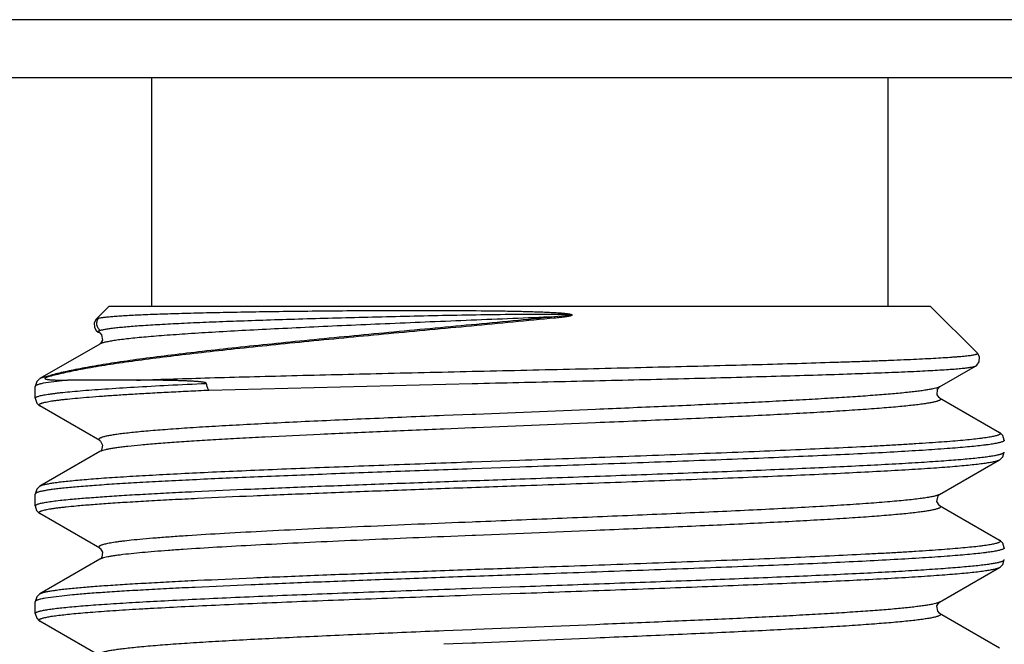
# Model space of a CAD drawing. Header units: inches. Extents: x 0 to 22, y 0 to 17.
# Tile 39 of 106: x 7.403 to 7.657, y 9.107 to 9.268. Entities that reach past the tile are written whole.
import ezdxf

# ---------------------------------------------------------------- set-up
doc = ezdxf.new("R2010")
doc.units = ezdxf.units.IN
doc.header["$LTSCALE"] = 1.21
doc.header["$MEASUREMENT"] = 0
doc.layers.get('0').update_dxf_attribs({"linetype": 'CONTINUOUS'})
doc.layers.add('LAYER_1', color=7, linetype='CONTINUOUS')

msp = doc.modelspace()

# ---------------------------------------------------------------- linework, layer by layer
at = {"color": 7, "linetype": 'CONTINUOUS'}
for p, q in [((10.7638, 9.26845), (7.0968, 9.26845)), ((10.7538, 9.25345), (7.1068, 9.25345)), ((7.4373, 9.25345), (7.4373, 9.19445)), ((7.6273, 9.25345), (7.6273, 9.19445)), ((7.4263, 9.19445), (7.42307, 9.19121)), ((7.6383, 9.19445), (7.4263, 9.19445)), ((7.6383, 9.19445), (7.65035, 9.18241)), ((7.42307, 9.19121), (7.4237, 9.19145)), ((7.54578, 9.19224), (7.54123, 9.19177)), ((7.54133, 9.19145), (7.54123, 9.19177)), ((7.42355, 9.18787), (7.42399, 9.18762)), ((7.42368, 9.18818), (7.42412, 9.18831)), ((7.42378, 9.18778), (7.42398, 9.18762)), ((7.42398, 9.18762), (7.42442, 9.18718)), ((7.42399, 9.18477), (7.40854, 9.17584)), ((7.42401, 9.18479), (7.42398, 9.18477)), ((7.64062, 9.17373), (7.64987, 9.17908)), ((7.41029, 9.17635), (7.40854, 9.17584)), ((7.40854, 9.17584), (7.40854, 9.17583)), ((7.41563, 9.17545), (7.40938, 9.17464)), ((7.43341, 9.17545), (7.41563, 9.17545)), ((7.45213, 9.17289), (7.51999, 9.17458)), ((7.4073, 9.17079), (7.4073, 9.17383)), ((7.64062, 9.17089), (7.65607, 9.16195)), ((7.42399, 9.15984), (7.40854, 9.16879)), ((7.55187, 9.1679), (7.52091, 9.16663)), ((7.51999, 9.1666), (7.51273, 9.1663)), ((7.52091, 9.16663), (7.51999, 9.1666)), ((7.55183, 9.16443), (7.52087, 9.16317)), ((7.51995, 9.16313), (7.51279, 9.16284)), ((7.52087, 9.16317), (7.51995, 9.16313)), ((7.42399, 9.157), (7.40854, 9.14807)), ((7.42475, 9.1573), (7.42399, 9.157)), ((7.53224, 9.15473), (7.51999, 9.1543)), ((7.64062, 9.14596), (7.65607, 9.1549)), ((7.5323, 9.153), (7.51999, 9.15257)), ((7.40854, 9.14807), (7.40854, 9.14806)), ((7.4073, 9.14302), (7.4073, 9.14606)), ((7.64062, 9.14596), (7.64011, 9.14574)), ((7.64046, 9.14584), (7.64062, 9.14596)), ((7.64062, 9.14312), (7.65607, 9.13418)), ((7.42399, 9.13208), (7.40854, 9.14102)), ((7.5209, 9.13886), (7.51999, 9.13883)), ((7.55187, 9.13667), (7.52091, 9.1354)), ((7.52, 9.13536), (7.51273, 9.13506)), ((7.52091, 9.1354), (7.52, 9.13536)), ((7.42399, 9.12923), (7.40854, 9.1203)), ((7.42417, 9.12933), (7.42399, 9.12923)), ((7.64062, 9.11819), (7.65607, 9.12713)), ((7.52, 9.12176), (7.5323, 9.12219)), ((7.40854, 9.1203), (7.40854, 9.12029)), ((7.41696, 9.12004), (7.40995, 9.1192)), ((7.52, 9.12002), (7.53237, 9.12046)), ((7.4073, 9.11525), (7.4073, 9.11829)), ((7.6406, 9.11818), (7.64062, 9.11819)), ((7.64062, 9.11535), (7.65607, 9.10641)), ((7.42399, 9.1043), (7.40854, 9.11325)), ((7.51996, 9.11106), (7.51274, 9.11076)), ((7.52088, 9.11109), (7.51996, 9.11106)), ((7.55187, 9.11236), (7.52088, 9.11109)), ((7.55187, 9.1089), (7.52088, 9.10763)), ((7.51996, 9.10759), (7.51274, 9.10729)), ((7.52088, 9.10763), (7.51996, 9.10759))]:
    msp.add_line(p, q, dxfattribs=at)
for points in [[(7.42307, 9.19121), (7.42251, 9.19026), (7.42256, 9.18905), (7.42307, 9.18823), (7.42355, 9.18787)], [(7.42442, 9.18718), (7.42467, 9.18579), (7.42412, 9.18487), (7.42401, 9.18479)], [(7.64987, 9.17908), (7.65019, 9.1793), (7.65081, 9.18015), (7.65089, 9.18149), (7.65035, 9.18241)], [(7.40854, 9.17583), (7.40836, 9.17572), (7.40769, 9.17507), (7.4073, 9.17383)], [(7.64063, 9.17088), (7.64054, 9.17094), (7.64002, 9.17165), (7.64006, 9.17305), (7.64056, 9.17369), (7.64063, 9.17374)], [(7.4073, 9.17079), (7.40769, 9.16955), (7.40836, 9.1689), (7.40854, 9.16879)], [(7.6573, 9.15995), (7.65692, 9.16118), (7.65625, 9.16184), (7.65607, 9.16195)], [(7.42399, 9.15984), (7.42419, 9.15969), (7.4247, 9.15866)], [(7.4242, 9.15717), (7.424, 9.15701), (7.42398, 9.157)], [(7.4247, 9.15866), (7.42439, 9.15739), (7.4242, 9.15717)], [(7.65607, 9.1549), (7.65625, 9.15501), (7.65692, 9.15567), (7.6573, 9.1569)], [(7.40854, 9.14806), (7.40831, 9.14792), (7.40769, 9.1473), (7.4073, 9.14606)], [(7.64062, 9.14312), (7.64047, 9.14323), (7.63993, 9.14418), (7.64021, 9.14556), (7.64046, 9.14584)], [(7.4073, 9.14302), (7.40765, 9.14184), (7.40831, 9.14116), (7.40854, 9.14102)], [(7.6573, 9.13217), (7.65691, 9.13342), (7.6563, 9.13403), (7.65607, 9.13418)], [(7.42399, 9.13208), (7.42414, 9.13197), (7.42467, 9.13108), (7.42447, 9.12976), (7.42428, 9.12948)], [(7.42428, 9.12948), (7.42403, 9.12926), (7.42398, 9.12923)], [(7.65607, 9.12713), (7.6563, 9.12728), (7.65691, 9.12789), (7.6573, 9.12914)], [(7.40854, 9.12029), (7.40836, 9.12018), (7.40769, 9.11953), (7.4073, 9.11829)], [(7.64063, 9.11534), (7.64058, 9.11537), (7.64013, 9.11588), (7.63994, 9.1172), (7.64047, 9.11808), (7.6406, 9.11818)], [(7.4073, 9.11525), (7.40769, 9.11401), (7.40831, 9.11339), (7.40854, 9.11325)]]:
    msp.add_lwpolyline(points, dxfattribs=at)
for points, knots in [([(7.4237, 9.19145), (7.4238, 9.19148), (7.42402, 9.19152), (7.42454, 9.19161), (7.42533, 9.19171), (7.42643, 9.19183), (7.42776, 9.19194), (7.42931, 9.19205), (7.43179, 9.1922), (7.43541, 9.19238), (7.44035, 9.19256), (7.44606, 9.19274), (7.45248, 9.19289), (7.45958, 9.19304), (7.46728, 9.19316), (7.47858, 9.19331), (7.49046, 9.19341), (7.50282, 9.19346), (7.51251, 9.19345), (7.5207, 9.1934), (7.52732, 9.19332), (7.53064, 9.19326), (7.5323, 9.19322)], [0, 0, 0, 0, 0.002864, 0.00623, 0.014475, 0.024735, 0.036999, 0.051249, 0.067461, 0.10565, 0.151278, 0.203978, 0.263324, 0.328824, 0.399931, 0.476049, 0.640719, 0.727885, 0.817305, 0.908247, 0.954067, 1, 1, 1, 1]), ([(7.42412, 9.18831), (7.42421, 9.18834), (7.42441, 9.1884), (7.42474, 9.18848), (7.42513, 9.18856), (7.42576, 9.18868), (7.42669, 9.18882), (7.42797, 9.18897), (7.42947, 9.18913), (7.43119, 9.18929), (7.43312, 9.18944), (7.43611, 9.18965), (7.44035, 9.1899), (7.44601, 9.19019), (7.45241, 9.19047), (7.45948, 9.19074), (7.46717, 9.191), (7.47541, 9.19126), (7.48413, 9.19151), (7.49326, 9.19174), (7.50272, 9.19197), (7.51243, 9.19218), (7.52231, 9.19236), (7.52894, 9.19245), (7.53228, 9.19248)], [0, 0, 0, 0, 0.002646, 0.005796, 0.009456, 0.013628, 0.023504, 0.035419, 0.049358, 0.065295, 0.083202, 0.103043, 0.148365, 0.200888, 0.260171, 0.325715, 0.396964, 0.473311, 0.55411, 0.638677, 0.726294, 0.816222, 0.907706, 1, 1, 1, 1]), ([(7.53228, 9.19248), (7.53284, 9.19248), (7.53397, 9.19249), (7.53538, 9.1925), (7.53651, 9.1925), (7.53736, 9.19251), (7.53821, 9.19251), (7.53906, 9.19251), (7.5399, 9.1925), (7.54075, 9.1925), (7.54145, 9.19249), (7.54202, 9.19248), (7.54244, 9.19248), (7.54287, 9.19247), (7.54329, 9.19246), (7.54371, 9.19245), (7.54406, 9.19244), (7.54435, 9.19242), (7.54456, 9.19242), (7.54477, 9.1924), (7.54494, 9.19239), (7.54509, 9.19238), (7.54519, 9.19237), (7.5453, 9.19237), (7.5454, 9.19235), (7.54549, 9.19234), (7.54556, 9.19233), (7.54563, 9.19232), (7.5457, 9.19231), (7.54575, 9.19227), (7.54578, 9.19225), (7.54578, 9.19224)], [0, 0, 0, 0, 0.125209, 0.250415, 0.31301, 0.375596, 0.438171, 0.500733, 0.56328, 0.625813, 0.688333, 0.719588, 0.750841, 0.782092, 0.813344, 0.844596, 0.875854, 0.891485, 0.907119, 0.922757, 0.938399, 0.946222, 0.954045, 0.961876, 0.969689, 0.977514, 0.981466, 0.985405, 0.993077, 0.99673, 1, 1, 1, 1]), ([(7.5323, 9.19322), (7.53287, 9.19321), (7.53401, 9.19318), (7.53572, 9.19313), (7.53714, 9.19308), (7.53828, 9.19304), (7.53914, 9.193), (7.53999, 9.19296), (7.54084, 9.19292), (7.54169, 9.19287), (7.5424, 9.19282), (7.54297, 9.19278), (7.5434, 9.19274), (7.54382, 9.1927), (7.54418, 9.19266), (7.54446, 9.19263), (7.54467, 9.1926), (7.54488, 9.19257), (7.54506, 9.19254), (7.54518, 9.19252), (7.54525, 9.1925), (7.54532, 9.19249), (7.54541, 9.19247), (7.54549, 9.19244), (7.54556, 9.19242), (7.54561, 9.19241), (7.54566, 9.1924), (7.5457, 9.19239), (7.54573, 9.19237), (7.54575, 9.19235), (7.54577, 9.19232), (7.54578, 9.19228), (7.54578, 9.19225), (7.54578, 9.19224)], [0, 0, 0, 0, 0.125455, 0.250927, 0.376398, 0.439129, 0.501856, 0.564579, 0.627298, 0.690016, 0.752735, 0.784097, 0.815461, 0.846827, 0.878196, 0.893879, 0.909561, 0.925235, 0.940902, 0.948712, 0.952634, 0.95657, 0.964315, 0.971967, 0.975994, 0.980169, 0.984198, 0.987811, 0.989435, 0.99098, 0.994009, 0.997058, 1, 1, 1, 1]), ([(7.54133, 9.19145), (7.53417, 9.19076), (7.51988, 9.18941), (7.49873, 9.18744), (7.4815, 9.1858), (7.46833, 9.18448), (7.45911, 9.18352), (7.45044, 9.18257), (7.44239, 9.18163), (7.43503, 9.18069), (7.42841, 9.17976), (7.42338, 9.17897), (7.41976, 9.17834), (7.41736, 9.17788), (7.41518, 9.17742), (7.41321, 9.17697), (7.41147, 9.17652), (7.41039, 9.1762), (7.40988, 9.17604)], [0, 0, 0, 0, 0.162889, 0.325238, 0.481105, 0.554892, 0.625078, 0.691089, 0.752407, 0.808567, 0.859163, 0.903849, 0.923886, 0.942344, 0.959201, 0.974437, 0.988038, 1, 1, 1, 1]), ([(7.54123, 9.19177), (7.5341, 9.19107), (7.51985, 9.18972), (7.49879, 9.18776), (7.48162, 9.18611), (7.4685, 9.1848), (7.45932, 9.18384), (7.45068, 9.18289), (7.44267, 9.18194), (7.43534, 9.18101), (7.42874, 9.18008), (7.42373, 9.17929), (7.42013, 9.17865), (7.41774, 9.1782), (7.41556, 9.17774), (7.4136, 9.17729), (7.41187, 9.17684), (7.41079, 9.17652), (7.41029, 9.17635)], [0, 0, 0, 0, 0.162904, 0.32526, 0.481125, 0.55491, 0.625091, 0.691098, 0.752411, 0.808566, 0.859159, 0.903842, 0.923879, 0.942337, 0.959195, 0.974431, 0.988035, 1, 1, 1, 1]), ([(7.4237, 9.19145), (7.42349, 9.19124), (7.42316, 9.1907), (7.42307, 9.18977), (7.4234, 9.18889), (7.42386, 9.18846), (7.42412, 9.18831)], [0, 0, 0, 0, 0.249563, 0.499773, 0.750125, 1, 1, 1, 1]), ([(7.54123, 9.19177), (7.53408, 9.19148), (7.5234, 9.19104), (7.50927, 9.19046), (7.49894, 9.19003), (7.48893, 9.18959), (7.47935, 9.18916), (7.47029, 9.18872), (7.46183, 9.18829), (7.45406, 9.18786), (7.44706, 9.18742), (7.44173, 9.18705), (7.43791, 9.18675), (7.43538, 9.18653), (7.43309, 9.18632), (7.43104, 9.1861), (7.42924, 9.18588), (7.42768, 9.18567), (7.42655, 9.18548), (7.42578, 9.18533), (7.42529, 9.18522), (7.42487, 9.18511), (7.42452, 9.185), (7.42423, 9.18489), (7.42406, 9.18482), (7.42399, 9.18477)], [0, 0, 0, 0, 0.182591, 0.272769, 0.361017, 0.446493, 0.528353, 0.605798, 0.678073, 0.744479, 0.804364, 0.857154, 0.880723, 0.902336, 0.921939, 0.939484, 0.954935, 0.968259, 0.97943, 0.984202, 0.988431, 0.992121, 0.995273, 0.997895, 1, 1, 1, 1]), ([(7.54578, 9.19224), (7.54579, 9.19222), (7.54578, 9.19219), (7.54576, 9.19216), (7.54574, 9.19214), (7.54571, 9.19213), (7.54566, 9.19211), (7.54561, 9.1921), (7.54554, 9.19207), (7.54548, 9.19205), (7.54542, 9.19203), (7.54533, 9.192), (7.54521, 9.19198), (7.54507, 9.19195), (7.54494, 9.19192), (7.5448, 9.19189), (7.54465, 9.19186), (7.54447, 9.19183), (7.54423, 9.19179), (7.54394, 9.19175), (7.54356, 9.1917), (7.54308, 9.19164), (7.5425, 9.19157), (7.54192, 9.19151), (7.54153, 9.19147), (7.54133, 9.19145)], [0, 0, 0, 0, 0.011569, 0.01767, 0.024154, 0.031218, 0.038782, 0.054387, 0.069429, 0.084093, 0.098788, 0.113843, 0.144695, 0.175589, 0.206536, 0.237703, 0.268975, 0.30031, 0.363203, 0.426327, 0.489626, 0.616648, 0.744107, 0.871911, 1, 1, 1, 1]), ([(7.42355, 9.18787), (7.42353, 9.18788), (7.4235, 9.1879), (7.42346, 9.18794), (7.42344, 9.18798), (7.42345, 9.18803), (7.42348, 9.18807), (7.42353, 9.18811), (7.4236, 9.18814), (7.42365, 9.18817), (7.42368, 9.18818)], [0, 0, 0, 0, 0.141022, 0.24954, 0.335064, 0.415748, 0.512544, 0.638635, 0.800164, 1, 1, 1, 1]), ([(7.42412, 9.18831), (7.42408, 9.18829), (7.424, 9.18825), (7.42389, 9.18818), (7.42381, 9.18811), (7.42376, 9.18805), (7.42372, 9.18798), (7.42372, 9.18791), (7.42374, 9.18784), (7.42377, 9.1878), (7.42378, 9.18778)], [0, 0, 0, 0, 0.193559, 0.35874, 0.497486, 0.613088, 0.711201, 0.800858, 0.893607, 1, 1, 1, 1]), ([(7.52, 9.17773), (7.52837, 9.17792), (7.54086, 9.1782), (7.55737, 9.17859), (7.5694, 9.17888), (7.581, 9.17916), (7.59205, 9.17945), (7.60243, 9.17974), (7.61061, 9.17999), (7.61673, 9.18019), (7.62098, 9.18033), (7.62497, 9.18048), (7.62871, 9.18063), (7.63218, 9.18077), (7.63537, 9.18092), (7.63827, 9.18107), (7.64087, 9.18121), (7.64285, 9.18134), (7.64428, 9.18144), (7.64523, 9.18151), (7.6461, 9.18159), (7.6469, 9.18166), (7.64761, 9.18174), (7.64824, 9.18181), (7.64879, 9.18188), (7.64926, 9.18196), (7.6496, 9.18202), (7.64983, 9.18207), (7.64997, 9.18211), (7.65009, 9.18215), (7.65019, 9.18218), (7.65027, 9.18222), (7.65032, 9.18226), (7.65036, 9.18229), (7.65038, 9.18233), (7.65037, 9.18238), (7.65036, 9.1824), (7.65035, 9.18241)], [0, 0, 0, 0, 0.192176, 0.286876, 0.379301, 0.468463, 0.553395, 0.633174, 0.706923, 0.741279, 0.773827, 0.804474, 0.833137, 0.859732, 0.884185, 0.906426, 0.926392, 0.944023, 0.951948, 0.959272, 0.965988, 0.972092, 0.977581, 0.982451, 0.986699, 0.990323, 0.993323, 0.99459, 0.995703, 0.996662, 0.997471, 0.998132, 0.998654, 0.999051, 0.999359, 0.999648, 1, 1, 1, 1]), ([(7.43341, 9.17545), (7.43621, 9.17555), (7.44211, 9.17575), (7.45137, 9.17603), (7.46144, 9.17631), (7.47617, 9.1767), (7.49577, 9.17717), (7.51177, 9.17754), (7.52, 9.17773)], [0, 0, 0, 0, 0.096974, 0.204356, 0.321025, 0.445835, 0.714718, 1, 1, 1, 1]), ([(7.51999, 9.17458), (7.52802, 9.17476), (7.54, 9.17504), (7.55586, 9.17541), (7.56744, 9.17568), (7.57865, 9.17596), (7.58937, 9.17624), (7.5995, 9.17652), (7.60893, 9.1768), (7.61757, 9.17708), (7.62423, 9.17732), (7.62909, 9.17751), (7.63237, 9.17765), (7.63539, 9.17779), (7.63814, 9.17793), (7.64061, 9.17807), (7.64281, 9.17821), (7.64471, 9.17835), (7.64633, 9.1785), (7.64748, 9.17862), (7.64826, 9.17872), (7.64873, 9.17879), (7.64912, 9.17886), (7.64944, 9.17893), (7.64966, 9.17899), (7.64979, 9.17904), (7.64984, 9.17907), (7.64987, 9.17908)], [0, 0, 0, 0, 0.185225, 0.276643, 0.366062, 0.452595, 0.535377, 0.613573, 0.686391, 0.753087, 0.812973, 0.840164, 0.865425, 0.888688, 0.909893, 0.928983, 0.945906, 0.960619, 0.973083, 0.983264, 0.987492, 0.991143, 0.994215, 0.996709, 0.998632, 0.999384, 1, 1, 1, 1]), ([(7.40938, 9.17464), (7.40922, 9.1746), (7.40892, 9.17454), (7.40849, 9.17444), (7.40814, 9.17434), (7.40784, 9.17424), (7.40761, 9.17415), (7.40746, 9.17406), (7.40738, 9.17399), (7.40734, 9.17393), (7.40731, 9.17388), (7.4073, 9.17385), (7.4073, 9.17383)], [0, 0, 0, 0, 0.215755, 0.40427, 0.565686, 0.700285, 0.80864, 0.891985, 0.925126, 0.953361, 0.977769, 1, 1, 1, 1]), ([(7.4073, 9.17079), (7.4073, 9.17081), (7.40731, 9.17085), (7.40735, 9.17092), (7.40741, 9.17098), (7.40749, 9.17104), (7.4076, 9.17109), (7.40778, 9.17118), (7.40806, 9.17128), (7.40848, 9.1714), (7.40898, 9.17152), (7.40958, 9.17164), (7.41026, 9.17176), (7.41104, 9.17188), (7.4119, 9.17199), (7.41285, 9.17211), (7.41429, 9.17228), (7.41631, 9.17248), (7.41899, 9.17272), (7.422, 9.17296), (7.42665, 9.17329), (7.43322, 9.1737), (7.44196, 9.17417), (7.44817, 9.17447), (7.45144, 9.17462)], [0, 0, 0, 0, 0.001371, 0.002925, 0.004789, 0.007042, 0.009726, 0.012867, 0.020573, 0.03023, 0.041864, 0.055487, 0.071102, 0.088708, 0.108298, 0.129858, 0.153375, 0.206222, 0.2667, 0.334635, 0.409837, 0.581146, 0.778632, 1, 1, 1, 1]), ([(7.40988, 9.17604), (7.40988, 9.17603), (7.40986, 9.17601), (7.40985, 9.17599), (7.40984, 9.17597), (7.40983, 9.17595), (7.40983, 9.17594), (7.40982, 9.17591), (7.40984, 9.17587), (7.40987, 9.17583), (7.40991, 9.1758), (7.40995, 9.17577), (7.41002, 9.17574), (7.41011, 9.17571), (7.41023, 9.17568), (7.41036, 9.17565), (7.41049, 9.17563), (7.41064, 9.17561), (7.41079, 9.17559), (7.411, 9.17557), (7.41127, 9.17555), (7.41162, 9.17553), (7.41199, 9.17551), (7.41238, 9.17549), (7.41279, 9.17548), (7.41322, 9.17547), (7.41383, 9.17546), (7.41463, 9.17545), (7.41529, 9.17545), (7.41563, 9.17545)], [0, 0, 0, 0, 0.005957, 0.010602, 0.013687, 0.015835, 0.019423, 0.022353, 0.031242, 0.03924, 0.047402, 0.055929, 0.06485, 0.083818, 0.104172, 0.125775, 0.148527, 0.172351, 0.197191, 0.223004, 0.27741, 0.335358, 0.396697, 0.461318, 0.529134, 0.600078, 0.674094, 0.831158, 1, 1, 1, 1]), ([(7.45144, 9.17462), (7.45143, 9.17465), (7.45141, 9.17469), (7.45136, 9.17472), (7.45131, 9.17474), (7.45125, 9.17477), (7.45117, 9.17479), (7.45109, 9.17482), (7.45099, 9.17484), (7.45081, 9.17488), (7.45056, 9.17492), (7.45025, 9.17496), (7.44994, 9.175), (7.44963, 9.17503), (7.44933, 9.17506), (7.44892, 9.17509), (7.44842, 9.17513), (7.44781, 9.17516), (7.44721, 9.1752), (7.44661, 9.17523), (7.44602, 9.17525), (7.44523, 9.17528), (7.44426, 9.17531), (7.4431, 9.17535), (7.44196, 9.17537), (7.44084, 9.17539), (7.43973, 9.17541), (7.43864, 9.17542), (7.43721, 9.17544), (7.43547, 9.17545), (7.43409, 9.17545), (7.43341, 9.17545)], [0, 0, 0, 0, 0.005079, 0.007375, 0.00963, 0.014062, 0.018452, 0.022817, 0.027164, 0.035825, 0.053055, 0.070202, 0.087282, 0.104302, 0.121266, 0.138174, 0.171832, 0.205282, 0.238524, 0.27156, 0.30439, 0.337012, 0.401631, 0.46541, 0.52834, 0.59041, 0.65161, 0.711932, 0.771364, 0.887519, 1, 1, 1, 1]), ([(7.45144, 9.17462), (7.45145, 9.17445), (7.45148, 9.17411), (7.45162, 9.17363), (7.45182, 9.17321), (7.45202, 9.17298), (7.45213, 9.17289)], [0, 0, 0, 0, 0.272562, 0.535385, 0.779298, 1, 1, 1, 1]), ([(7.40854, 9.16879), (7.4085, 9.16881), (7.40844, 9.16884), (7.40837, 9.16891), (7.40832, 9.16897), (7.4083, 9.16904), (7.40831, 9.16911), (7.40835, 9.16918), (7.40841, 9.16924), (7.4085, 9.16931), (7.40861, 9.16937), (7.40875, 9.16943), (7.40891, 9.1695), (7.40918, 9.16959), (7.40958, 9.1697), (7.41015, 9.16982), (7.41081, 9.16995), (7.41158, 9.17008), (7.41245, 9.1702), (7.41342, 9.17033), (7.41449, 9.17046), (7.41611, 9.17064), (7.41838, 9.17086), (7.42139, 9.17111), (7.42478, 9.17137), (7.42853, 9.17162), (7.43262, 9.17188), (7.43706, 9.17213), (7.44181, 9.17239), (7.44687, 9.17264), (7.45034, 9.17281), (7.45213, 9.17289)], [0, 0, 0, 0, 0.002614, 0.004764, 0.006522, 0.008024, 0.009474, 0.011099, 0.013064, 0.015467, 0.018361, 0.021776, 0.025729, 0.030232, 0.040908, 0.053834, 0.069021, 0.086472, 0.106183, 0.12814, 0.152327, 0.178728, 0.238094, 0.306048, 0.382369, 0.466807, 0.559083, 0.658884, 0.765879, 0.879718, 1, 1, 1, 1]), ([(7.64062, 9.17373), (7.64056, 9.1737), (7.64043, 9.17363), (7.6402, 9.17354), (7.63993, 9.17345), (7.63947, 9.17332), (7.63879, 9.17317), (7.63784, 9.17299), (7.63671, 9.17281), (7.6354, 9.17263), (7.63391, 9.17245), (7.63159, 9.17219), (7.62827, 9.17188), (7.6238, 9.17152), (7.61871, 9.17116), (7.61304, 9.1708), (7.60681, 9.17044), (7.60008, 9.17007), (7.59289, 9.16971), (7.58529, 9.16935), (7.57733, 9.16899), (7.56615, 9.1685), (7.55763, 9.16814), (7.55187, 9.1679)], [0, 0, 0, 0, 0.002269, 0.00501, 0.008235, 0.011951, 0.020866, 0.031769, 0.044657, 0.05952, 0.076335, 0.095075, 0.138219, 0.188676, 0.246109, 0.310139, 0.380329, 0.456213, 0.53727, 0.62296, 0.712695, 0.805872, 1, 1, 1, 1]), ([(7.64063, 9.17088), (7.64068, 9.17085), (7.64075, 9.17081), (7.64082, 9.17074), (7.64086, 9.17069), (7.64088, 9.17063), (7.64089, 9.17058), (7.64088, 9.17053), (7.64086, 9.17048), (7.64083, 9.17043), (7.64076, 9.17035), (7.64063, 9.17027), (7.64043, 9.17017), (7.64018, 9.17007), (7.63987, 9.16997), (7.63935, 9.16983), (7.63856, 9.16965), (7.63744, 9.16946), (7.63611, 9.16926), (7.63456, 9.16906), (7.6328, 9.16886), (7.63083, 9.16866), (7.62865, 9.16846), (7.62628, 9.16826), (7.62273, 9.16798), (7.61782, 9.16764), (7.61142, 9.16724), (7.60436, 9.16684), (7.5967, 9.16644), (7.5885, 9.16604), (7.57984, 9.16563), (7.57078, 9.16523), (7.5614, 9.16483), (7.55505, 9.16457), (7.55183, 9.16443)], [0, 0, 0, 0, 0.001947, 0.00274, 0.003431, 0.004044, 0.004611, 0.005175, 0.005779, 0.006457, 0.007234, 0.009144, 0.011588, 0.014601, 0.0182, 0.022395, 0.032589, 0.045193, 0.060195, 0.077574, 0.097305, 0.119348, 0.143657, 0.170187, 0.198886, 0.262546, 0.334115, 0.413005, 0.498564, 0.590083, 0.686807, 0.787931, 0.892619, 1, 1, 1, 1]), ([(7.51273, 9.1663), (7.50951, 9.16617), (7.50316, 9.1659), (7.49378, 9.1655), (7.48472, 9.1651), (7.47605, 9.1647), (7.46786, 9.1643), (7.4602, 9.16389), (7.45313, 9.16349), (7.44673, 9.1631), (7.44104, 9.1627), (7.43677, 9.16235), (7.43374, 9.16207), (7.43177, 9.16187), (7.43001, 9.16167), (7.42847, 9.16147), (7.42714, 9.16127), (7.42603, 9.16108), (7.42524, 9.1609), (7.42472, 9.16076), (7.42442, 9.16066), (7.42417, 9.16056), (7.42397, 9.16046), (7.42385, 9.16038), (7.42378, 9.1603), (7.42374, 9.16025), (7.42372, 9.1602), (7.42372, 9.16015), (7.42373, 9.1601), (7.42375, 9.16004), (7.42379, 9.15999), (7.42387, 9.15992), (7.42394, 9.15988), (7.42399, 9.15985)], [0, 0, 0, 0, 0.107468, 0.212231, 0.313424, 0.410201, 0.501766, 0.587353, 0.66626, 0.737828, 0.801473, 0.856668, 0.880958, 0.902973, 0.92267, 0.940018, 0.954984, 0.967543, 0.977689, 0.981861, 0.985438, 0.988428, 0.990848, 0.992735, 0.993501, 0.994171, 0.994769, 0.995332, 0.995903, 0.996522, 0.997223, 0.998027, 1, 1, 1, 1]), ([(7.51279, 9.16284), (7.50731, 9.16261), (7.49667, 9.16216), (7.48126, 9.16148), (7.46914, 9.1609), (7.46016, 9.16043), (7.45406, 9.16008), (7.44844, 9.15974), (7.44333, 9.1594), (7.43876, 9.15905), (7.43477, 9.15871), (7.43182, 9.15842), (7.42976, 9.15818), (7.42845, 9.15801), (7.42729, 9.15783), (7.4263, 9.15766), (7.42547, 9.15749), (7.42497, 9.15737), (7.42475, 9.1573)], [0, 0, 0, 0, 0.186114, 0.362284, 0.524215, 0.598594, 0.667962, 0.731906, 0.79003, 0.84199, 0.887469, 0.926199, 0.942965, 0.957963, 0.971174, 0.982588, 0.992197, 1, 1, 1, 1]), ([(7.65607, 9.16195), (7.6561, 9.16193), (7.65615, 9.1619), (7.65622, 9.16184), (7.65627, 9.16178), (7.6563, 9.16173), (7.65631, 9.16167), (7.65629, 9.16161), (7.65625, 9.16155), (7.6562, 9.16149), (7.65612, 9.16144), (7.65598, 9.16136), (7.65576, 9.16126), (7.65543, 9.16115), (7.65502, 9.16104), (7.65453, 9.16093), (7.65396, 9.16081), (7.65331, 9.1607), (7.65258, 9.16059), (7.65177, 9.16048), (7.65054, 9.16032), (7.64882, 9.16013), (7.64652, 9.15991), (7.64392, 9.15968), (7.64103, 9.15946), (7.63786, 9.15923), (7.63442, 9.15901), (7.63071, 9.15878), (7.62674, 9.15856), (7.62097, 9.15825), (7.6132, 9.15787), (7.60327, 9.15742), (7.59259, 9.15698), (7.58129, 9.15653), (7.56948, 9.15608), (7.55729, 9.15563), (7.54483, 9.15518), (7.53645, 9.15488), (7.53224, 9.15473)], [0, 0, 0, 0, 0.000829, 0.001527, 0.002112, 0.00261, 0.003064, 0.00353, 0.004058, 0.004686, 0.005435, 0.006318, 0.008514, 0.011309, 0.014717, 0.018746, 0.023398, 0.028674, 0.034572, 0.04109, 0.048225, 0.064332, 0.082856, 0.103752, 0.126968, 0.152446, 0.180121, 0.209921, 0.24177, 0.275587, 0.348766, 0.428702, 0.514566, 0.60547, 0.700467, 0.798575, 0.898769, 1, 1, 1, 1]), ([(7.6573, 9.15994), (7.6573, 9.15993), (7.6573, 9.15989), (7.65727, 9.15983), (7.65722, 9.15978), (7.65712, 9.1597), (7.65695, 9.1596), (7.65668, 9.1595), (7.65634, 9.15939), (7.65593, 9.15929), (7.65544, 9.15918), (7.65488, 9.15907), (7.65424, 9.15896), (7.65353, 9.15885), (7.65275, 9.15875), (7.65157, 9.1586), (7.6499, 9.15841), (7.6477, 9.1582), (7.64521, 9.15798), (7.64136, 9.15768), (7.63591, 9.15731), (7.62862, 9.15688), (7.62041, 9.15645), (7.61135, 9.15602), (7.60153, 9.15559), (7.59104, 9.15516), (7.57999, 9.15473), (7.56847, 9.1543), (7.55661, 9.15387), (7.54452, 9.15343), (7.53639, 9.15315), (7.5323, 9.153)], [0, 0, 0, 0, 0.000439, 0.000927, 0.001499, 0.00218, 0.003911, 0.006182, 0.009014, 0.012418, 0.016399, 0.02096, 0.0261, 0.031819, 0.038113, 0.044982, 0.060425, 0.078117, 0.098018, 0.120081, 0.170486, 0.228855, 0.294632, 0.367189, 0.44583, 0.529801, 0.618295, 0.710462, 0.805418, 0.902243, 1, 1, 1, 1]), ([(7.65592, 9.15625), (7.65603, 9.15627), (7.65623, 9.15632), (7.65651, 9.15641), (7.65675, 9.15649), (7.65695, 9.15657), (7.6571, 9.15665), (7.6572, 9.15672), (7.65725, 9.15678), (7.65729, 9.15683), (7.6573, 9.15688), (7.6573, 9.1569)], [0, 0, 0, 0, 0.210246, 0.394413, 0.552789, 0.685851, 0.794432, 0.880119, 0.915378, 0.94642, 1, 1, 1, 1]), ([(7.51999, 9.1543), (7.51285, 9.15404), (7.50225, 9.15366), (7.4883, 9.15313), (7.4783, 9.15275), (7.46872, 9.15236), (7.45963, 9.15197), (7.4511, 9.15158), (7.44321, 9.1512), (7.43601, 9.15081), (7.42955, 9.15043), (7.42466, 9.1501), (7.42116, 9.14983), (7.41886, 9.14963), (7.41677, 9.14944), (7.41491, 9.14925), (7.41327, 9.14905), (7.41187, 9.14886), (7.4107, 9.14867), (7.40987, 9.1485), (7.40933, 9.14837), (7.40901, 9.14827), (7.40875, 9.14817), (7.4086, 9.1481), (7.40854, 9.14807)], [0, 0, 0, 0, 0.192011, 0.284885, 0.374706, 0.460778, 0.542428, 0.619018, 0.689954, 0.754689, 0.812727, 0.863625, 0.886274, 0.906997, 0.925756, 0.942517, 0.957252, 0.969934, 0.980548, 0.989084, 0.992575, 0.995553, 0.998023, 1, 1, 1, 1]), ([(7.5323, 9.14996), (7.53967, 9.15022), (7.55416, 9.15074), (7.57533, 9.15151), (7.59224, 9.15216), (7.60493, 9.1527), (7.61364, 9.15309), (7.6217, 9.15348), (7.62906, 9.15387), (7.63566, 9.15426), (7.64144, 9.15464), (7.64573, 9.15498), (7.64872, 9.15525), (7.65061, 9.15545), (7.65228, 9.15564), (7.65371, 9.15584), (7.6549, 9.15603), (7.65561, 9.15617), (7.65592, 9.15625)], [0, 0, 0, 0, 0.178501, 0.351412, 0.513304, 0.58851, 0.659088, 0.724483, 0.784175, 0.837695, 0.884618, 0.924581, 0.941853, 0.957276, 0.970822, 0.982466, 0.992195, 1, 1, 1, 1]), ([(7.53237, 9.14823), (7.54011, 9.14851), (7.55164, 9.14892), (7.56685, 9.14948), (7.57787, 9.14989), (7.58849, 9.1503), (7.59861, 9.15072), (7.60814, 9.15113), (7.61699, 9.15155), (7.6251, 9.15196), (7.63238, 9.15237), (7.6379, 9.15273), (7.64186, 9.15301), (7.64447, 9.15322), (7.64683, 9.15343), (7.64893, 9.15364), (7.65077, 9.15384), (7.65235, 9.15405), (7.6535, 9.15423), (7.65429, 9.15437), (7.65478, 9.15448), (7.6552, 9.15458), (7.65555, 9.15468), (7.65584, 9.15478), (7.656, 9.15486), (7.65607, 9.1549)], [0, 0, 0, 0, 0.187515, 0.279195, 0.368404, 0.454349, 0.536272, 0.613445, 0.685183, 0.750847, 0.809855, 0.861679, 0.884754, 0.905867, 0.924972, 0.942031, 0.957009, 0.969873, 0.980605, 0.985168, 0.989194, 0.992685, 0.995643, 0.998077, 1, 1, 1, 1]), ([(7.51999, 9.15257), (7.51342, 9.15233), (7.50054, 9.15187), (7.48179, 9.15117), (7.4669, 9.15058), (7.45575, 9.15009), (7.4481, 9.14974), (7.44099, 9.14939), (7.43447, 9.14903), (7.42858, 9.14868), (7.42335, 9.14833), (7.41883, 9.14798), (7.41552, 9.14768), (7.41324, 9.14743), (7.41182, 9.14726), (7.41059, 9.14708), (7.40984, 9.14695), (7.40949, 9.14689)], [0, 0, 0, 0, 0.17838, 0.349343, 0.508493, 0.582336, 0.651712, 0.716174, 0.77531, 0.828744, 0.876137, 0.91719, 0.951646, 0.966334, 0.9793, 0.990525, 1, 1, 1, 1]), ([(7.41691, 9.14476), (7.41819, 9.14488), (7.42095, 9.14511), (7.42539, 9.14543), (7.4304, 9.14576), (7.43597, 9.14608), (7.44205, 9.1464), (7.4511, 9.14685), (7.46346, 9.14739), (7.47933, 9.14804), (7.49634, 9.14868), (7.51413, 9.14932), (7.5262, 9.14975), (7.5323, 9.14996)], [0, 0, 0, 0, 0.033368, 0.071935, 0.115497, 0.163824, 0.216657, 0.273716, 0.39926, 0.537755, 0.686201, 0.84139, 1, 1, 1, 1]), ([(7.40949, 9.14689), (7.40932, 9.14686), (7.409, 9.14679), (7.40856, 9.14669), (7.40818, 9.14659), (7.40787, 9.14648), (7.40763, 9.14638), (7.40747, 9.14629), (7.40738, 9.14622), (7.40734, 9.14617), (7.40731, 9.14611), (7.4073, 9.14608), (7.4073, 9.14606)], [0, 0, 0, 0, 0.216491, 0.405572, 0.56737, 0.702151, 0.810464, 0.893505, 0.926377, 0.954259, 0.978238, 1, 1, 1, 1]), ([(7.41786, 9.14303), (7.41913, 9.14315), (7.42187, 9.14338), (7.42628, 9.1437), (7.43125, 9.14402), (7.43678, 9.14435), (7.44282, 9.14467), (7.4518, 9.14512), (7.46406, 9.14566), (7.47981, 9.1463), (7.49669, 9.14695), (7.51433, 9.14759), (7.52631, 9.14802), (7.53237, 9.14823)], [0, 0, 0, 0, 0.033394, 0.071984, 0.115565, 0.163908, 0.216754, 0.273822, 0.399373, 0.537861, 0.686285, 0.841439, 1, 1, 1, 1]), ([(7.4073, 9.14302), (7.4073, 9.14304), (7.40731, 9.14308), (7.40734, 9.14313), (7.40739, 9.14319), (7.40746, 9.14324), (7.40755, 9.1433), (7.4077, 9.14337), (7.40793, 9.14347), (7.40828, 9.14358), (7.40869, 9.14368), (7.40919, 9.14379), (7.40975, 9.1439), (7.4104, 9.14401), (7.4114, 9.14416), (7.41284, 9.14435), (7.41478, 9.14456), (7.41617, 9.1447), (7.41691, 9.14476)], [0, 0, 0, 0, 0.005594, 0.011814, 0.019125, 0.02782, 0.038072, 0.049986, 0.079036, 0.115283, 0.158856, 0.209818, 0.268197, 0.333995, 0.407201, 0.575749, 0.773531, 1, 1, 1, 1]), ([(7.64011, 9.14574), (7.63999, 9.1457), (7.63974, 9.14563), (7.63915, 9.14547), (7.63826, 9.14529), (7.637, 9.14508), (7.63549, 9.14487), (7.63373, 9.14465), (7.63174, 9.14444), (7.62951, 9.14423), (7.62609, 9.14393), (7.62126, 9.14356), (7.61485, 9.14314), (7.60766, 9.14271), (7.59976, 9.14229), (7.59122, 9.14186), (7.58213, 9.14143), (7.57256, 9.14101), (7.55913, 9.14043), (7.54186, 9.13972), (7.52793, 9.13915), (7.5209, 9.13886)], [0, 0, 0, 0, 0.003045, 0.006603, 0.015261, 0.025978, 0.038745, 0.053541, 0.07033, 0.089077, 0.109744, 0.156635, 0.210568, 0.271038, 0.337482, 0.40927, 0.485731, 0.56614, 0.649743, 0.823344, 1, 1, 1, 1]), ([(7.40854, 9.14102), (7.4085, 9.14104), (7.40845, 9.14107), (7.40837, 9.14114), (7.40832, 9.1412), (7.4083, 9.14127), (7.40831, 9.14133), (7.40834, 9.1414), (7.4084, 9.14146), (7.40848, 9.14153), (7.40859, 9.14159), (7.40872, 9.14165), (7.40888, 9.14171), (7.40914, 9.1418), (7.40952, 9.14191), (7.41006, 9.14203), (7.4107, 9.14216), (7.41143, 9.14228), (7.41227, 9.14241), (7.4132, 9.14254), (7.41423, 9.14266), (7.4158, 9.14284), (7.41702, 9.14296), (7.41786, 9.14303)], [0, 0, 0, 0, 0.011225, 0.02049, 0.028092, 0.034571, 0.040765, 0.047619, 0.055851, 0.065888, 0.077965, 0.092216, 0.108723, 0.127534, 0.172173, 0.226279, 0.289906, 0.363067, 0.445745, 0.537909, 0.639514, 0.750469, 1, 1, 1, 1]), ([(7.64062, 9.14312), (7.64067, 9.14309), (7.64074, 9.14304), (7.64082, 9.14297), (7.64086, 9.14292), (7.64088, 9.14287), (7.64089, 9.14282), (7.64089, 9.14276), (7.64086, 9.14271), (7.64083, 9.14266), (7.64076, 9.14259), (7.64064, 9.1425), (7.64044, 9.1424), (7.64019, 9.1423), (7.63988, 9.1422), (7.63936, 9.14206), (7.63858, 9.14189), (7.63746, 9.14169), (7.63613, 9.14149), (7.63459, 9.14129), (7.63283, 9.14109), (7.63086, 9.14089), (7.62783, 9.14061), (7.62356, 9.14027), (7.61787, 9.13987), (7.61146, 9.13947), (7.6044, 9.13907), (7.59674, 9.13867), (7.58855, 9.13827), (7.57988, 9.13787), (7.57082, 9.13747), (7.56144, 9.13706), (7.55509, 9.1368), (7.55187, 9.13667)], [0, 0, 0, 0, 0.001967, 0.002768, 0.003466, 0.004084, 0.004654, 0.005217, 0.005817, 0.006488, 0.007257, 0.009148, 0.011573, 0.014568, 0.01815, 0.022328, 0.032485, 0.045053, 0.060026, 0.077382, 0.097088, 0.119107, 0.143401, 0.198605, 0.262251, 0.333821, 0.412722, 0.498304, 0.589858, 0.686625, 0.787802, 0.89255, 1, 1, 1, 1]), ([(7.51999, 9.13883), (7.5107, 9.13845), (7.49707, 9.13788), (7.47943, 9.13709), (7.46744, 9.13651), (7.45659, 9.13593), (7.44835, 9.13543), (7.44247, 9.13503), (7.43864, 9.13474), (7.43522, 9.13445), (7.43309, 9.13424), (7.43209, 9.13413)], [0, 0, 0, 0, 0.316916, 0.464706, 0.601878, 0.726026, 0.83497, 0.883144, 0.926838, 0.965852, 1, 1, 1, 1]), ([(7.43209, 9.13413), (7.43134, 9.13405), (7.43025, 9.13393), (7.42886, 9.13375), (7.42794, 9.13363), (7.42712, 9.1335), (7.42638, 9.13337), (7.42573, 9.13324), (7.42518, 9.13312), (7.42471, 9.13299), (7.42433, 9.13286), (7.42408, 9.13275), (7.42392, 9.13266), (7.42384, 9.1326), (7.42377, 9.13253), (7.42373, 9.13247), (7.42372, 9.1324), (7.42372, 9.13233), (7.42376, 9.13226), (7.42381, 9.1322), (7.42389, 9.13214), (7.42395, 9.1321), (7.42399, 9.13208)], [0, 0, 0, 0, 0.24965, 0.360453, 0.461779, 0.553538, 0.635647, 0.708042, 0.770726, 0.82375, 0.86722, 0.901362, 0.915089, 0.926728, 0.936481, 0.944698, 0.951954, 0.95906, 0.966874, 0.976054, 0.987015, 1, 1, 1, 1]), ([(7.51273, 9.13506), (7.50417, 9.13471), (7.49165, 9.13418), (7.47546, 9.13344), (7.46451, 9.13289), (7.4546, 9.13235), (7.44708, 9.13189), (7.44169, 9.13151), (7.43816, 9.13123), (7.435, 9.13096), (7.43302, 9.13077), (7.43209, 9.13067)], [0, 0, 0, 0, 0.318187, 0.465526, 0.601967, 0.725407, 0.833946, 0.882112, 0.925959, 0.965311, 1, 1, 1, 1]), ([(7.65607, 9.13418), (7.6561, 9.13416), (7.65615, 9.13413), (7.65622, 9.13407), (7.65627, 9.13401), (7.6563, 9.13396), (7.65631, 9.1339), (7.65629, 9.13384), (7.65625, 9.13378), (7.6562, 9.13372), (7.65612, 9.13367), (7.65598, 9.13359), (7.65576, 9.13349), (7.65543, 9.13338), (7.65502, 9.13327), (7.65453, 9.13316), (7.65396, 9.13304), (7.65331, 9.13293), (7.65258, 9.13282), (7.65177, 9.13271), (7.65055, 9.13255), (7.64882, 9.13236), (7.64652, 9.13214), (7.64392, 9.13191), (7.64103, 9.13169), (7.63786, 9.13146), (7.63441, 9.13124), (7.6307, 9.13101), (7.62673, 9.13079), (7.62096, 9.13048), (7.61318, 9.1301), (7.60325, 9.12965), (7.59257, 9.1292), (7.58127, 9.12876), (7.56947, 9.12831), (7.55727, 9.12786), (7.54482, 9.12741), (7.53645, 9.12711), (7.53224, 9.12696)], [0, 0, 0, 0, 0.000829, 0.001529, 0.002115, 0.002613, 0.003067, 0.003533, 0.004061, 0.004688, 0.005436, 0.006318, 0.008512, 0.011305, 0.014713, 0.018742, 0.023394, 0.02867, 0.034568, 0.041087, 0.048224, 0.064338, 0.082869, 0.103774, 0.127005, 0.152498, 0.180189, 0.210009, 0.241878, 0.275712, 0.348924, 0.428879, 0.514748, 0.60564, 0.700612, 0.798677, 0.898819, 1, 1, 1, 1]), ([(7.6573, 9.13217), (7.6573, 9.13216), (7.6573, 9.13212), (7.65727, 9.13206), (7.65722, 9.13201), (7.65712, 9.13193), (7.65695, 9.13183), (7.65668, 9.13173), (7.65634, 9.13162), (7.65593, 9.13152), (7.65544, 9.13141), (7.65488, 9.1313), (7.65424, 9.13119), (7.65353, 9.13108), (7.65275, 9.13098), (7.65156, 9.13083), (7.6499, 9.13064), (7.64769, 9.13043), (7.64521, 9.13021), (7.64136, 9.12991), (7.63589, 9.12954), (7.62861, 9.12911), (7.62039, 9.12868), (7.61133, 9.12825), (7.6015, 9.12782), (7.59102, 9.12739), (7.57996, 9.12696), (7.56846, 9.12653), (7.5566, 9.1261), (7.54451, 9.12566), (7.53639, 9.12538), (7.5323, 9.12523)], [0, 0, 0, 0, 0.000439, 0.000927, 0.0015, 0.00218, 0.003912, 0.006182, 0.009014, 0.01242, 0.016403, 0.020966, 0.026108, 0.031828, 0.038125, 0.044996, 0.060449, 0.07815, 0.098061, 0.12014, 0.170577, 0.228984, 0.294796, 0.367381, 0.446036, 0.530005, 0.618482, 0.710618, 0.805526, 0.902296, 1, 1, 1, 1]), ([(7.43209, 9.13067), (7.43113, 9.13057), (7.42976, 9.13041), (7.42804, 9.13018), (7.42697, 9.13001), (7.42605, 9.12985), (7.42529, 9.12968), (7.42475, 9.12954), (7.42439, 9.12942), (7.42424, 9.12936), (7.42417, 9.12933)], [0, 0, 0, 0, 0.360341, 0.51335, 0.647939, 0.7639, 0.861136, 0.939737, 0.972132, 1, 1, 1, 1]), ([(7.65557, 9.1284), (7.65571, 9.12843), (7.65596, 9.12848), (7.65631, 9.12858), (7.65661, 9.12867), (7.65686, 9.12876), (7.65705, 9.12885), (7.65717, 9.12893), (7.65724, 9.12899), (7.65728, 9.12904), (7.6573, 9.12909), (7.6573, 9.12912), (7.6573, 9.12914)], [0, 0, 0, 0, 0.213499, 0.400214, 0.560349, 0.694268, 0.802654, 0.886877, 0.920855, 0.950233, 0.976094, 1, 1, 1, 1]), ([(7.53224, 9.12696), (7.52619, 9.12675), (7.51422, 9.12632), (7.4966, 9.12568), (7.47973, 9.12504), (7.46401, 9.1244), (7.45176, 9.12385), (7.44279, 9.1234), (7.43676, 9.12308), (7.43124, 9.12276), (7.42627, 9.12244), (7.42187, 9.12212), (7.41913, 9.12189), (7.41786, 9.12177)], [0, 0, 0, 0, 0.158581, 0.313755, 0.462185, 0.600657, 0.726187, 0.783246, 0.836086, 0.884426, 0.928007, 0.966599, 1, 1, 1, 1]), ([(7.5323, 9.12219), (7.53958, 9.12245), (7.55391, 9.12296), (7.57485, 9.12372), (7.59159, 9.12437), (7.60417, 9.1249), (7.61282, 9.12528), (7.62085, 9.12567), (7.62821, 9.12605), (7.63482, 9.12643), (7.64064, 9.12682), (7.64498, 9.12715), (7.64803, 9.12742), (7.64998, 9.12761), (7.65171, 9.1278), (7.6532, 9.12799), (7.65447, 9.12819), (7.65523, 9.12833), (7.65557, 9.1284)], [0, 0, 0, 0, 0.176899, 0.348388, 0.50918, 0.584002, 0.654334, 0.719639, 0.779418, 0.833214, 0.880617, 0.921268, 0.938965, 0.954865, 0.968939, 0.981164, 0.991521, 1, 1, 1, 1]), ([(7.53237, 9.12046), (7.54011, 9.12074), (7.55165, 9.12115), (7.56687, 9.12171), (7.5779, 9.12212), (7.58851, 9.12254), (7.59863, 9.12295), (7.60816, 9.12336), (7.61701, 9.12378), (7.62512, 9.12419), (7.63239, 9.1246), (7.63791, 9.12496), (7.64187, 9.12524), (7.64447, 9.12545), (7.64683, 9.12566), (7.64893, 9.12587), (7.65077, 9.12607), (7.65235, 9.12628), (7.6535, 9.12646), (7.65429, 9.1266), (7.65478, 9.12671), (7.6552, 9.12681), (7.65555, 9.12691), (7.65584, 9.12701), (7.656, 9.12709), (7.65607, 9.12713)], [0, 0, 0, 0, 0.187617, 0.279345, 0.368593, 0.454562, 0.536487, 0.613645, 0.685355, 0.750984, 0.809953, 0.861744, 0.884803, 0.905902, 0.924997, 0.942047, 0.957017, 0.969877, 0.980607, 0.985168, 0.989194, 0.992684, 0.995642, 0.998076, 1, 1, 1, 1]), ([(7.5323, 9.12523), (7.52621, 9.12502), (7.51414, 9.12459), (7.49637, 9.12395), (7.47937, 9.12331), (7.46351, 9.12267), (7.45116, 9.12212), (7.44211, 9.12167), (7.43603, 9.12135), (7.43046, 9.12103), (7.42545, 9.12071), (7.42101, 9.12039), (7.41824, 9.12016), (7.41696, 9.12004)], [0, 0, 0, 0, 0.158535, 0.313676, 0.462086, 0.600551, 0.726089, 0.783156, 0.836008, 0.884363, 0.927962, 0.966575, 1, 1, 1, 1]), ([(7.4073, 9.11525), (7.4073, 9.11527), (7.40731, 9.1153), (7.40734, 9.11536), (7.40738, 9.11541), (7.40747, 9.11548), (7.40762, 9.11557), (7.40785, 9.11567), (7.40815, 9.11577), (7.40851, 9.11587), (7.40894, 9.11597), (7.40944, 9.11607), (7.40999, 9.11617), (7.41087, 9.11631), (7.41212, 9.11649), (7.41381, 9.11669), (7.41576, 9.11689), (7.41795, 9.11709), (7.42038, 9.11729), (7.42306, 9.1175), (7.42707, 9.11778), (7.43264, 9.11812), (7.43994, 9.11852), (7.44802, 9.11893), (7.45682, 9.11933), (7.46625, 9.11974), (7.47624, 9.12014), (7.4867, 9.12054), (7.49755, 9.12095), (7.50869, 9.12135), (7.51621, 9.12162), (7.52, 9.12176)], [0, 0, 0, 0, 0.000455, 0.000956, 0.001535, 0.002216, 0.003932, 0.006165, 0.008942, 0.012274, 0.016168, 0.020625, 0.025646, 0.031232, 0.044092, 0.059187, 0.076486, 0.095961, 0.117572, 0.141272, 0.167012, 0.224398, 0.28924, 0.360996, 0.439058, 0.522769, 0.611422, 0.704269, 0.800526, 0.89938, 1, 1, 1, 1]), ([(7.41786, 9.12177), (7.41723, 9.12171), (7.41604, 9.1216), (7.41435, 9.12141), (7.41287, 9.12123), (7.41159, 9.12105), (7.41053, 9.12087), (7.40977, 9.12071), (7.40928, 9.12058), (7.40898, 9.12049), (7.40874, 9.1204), (7.4086, 9.12033), (7.40854, 9.1203)], [0, 0, 0, 0, 0.200594, 0.380003, 0.537879, 0.673998, 0.788217, 0.880478, 0.918407, 0.950908, 0.978057, 1, 1, 1, 1]), ([(7.40995, 9.1192), (7.40974, 9.11916), (7.40936, 9.11909), (7.40882, 9.11898), (7.40836, 9.11887), (7.40804, 9.11877), (7.40782, 9.11869), (7.40768, 9.11864), (7.40757, 9.11858), (7.40742, 9.11849), (7.4073, 9.11838), (7.4073, 9.11829)], [0, 0, 0, 0, 0.219237, 0.410596, 0.574149, 0.710081, 0.767821, 0.818858, 0.863344, 0.901514, 1, 1, 1, 1]), ([(7.40854, 9.11325), (7.40849, 9.11328), (7.40841, 9.11332), (7.40834, 9.1134), (7.40831, 9.11345), (7.4083, 9.11351), (7.40831, 9.11357), (7.40834, 9.11362), (7.40838, 9.11367), (7.40844, 9.11373), (7.40855, 9.1138), (7.40874, 9.11389), (7.40902, 9.114), (7.40938, 9.1141), (7.4098, 9.11421), (7.41029, 9.11431), (7.41085, 9.11442), (7.41148, 9.11452), (7.41218, 9.11463), (7.41325, 9.11477), (7.41476, 9.11495), (7.41677, 9.11516), (7.41905, 9.11537), (7.42159, 9.11558), (7.42438, 9.1158), (7.42742, 9.11601), (7.4307, 9.11622), (7.43422, 9.11643), (7.43934, 9.11672), (7.44626, 9.11708), (7.45515, 9.1175), (7.46474, 9.11792), (7.47495, 9.11834), (7.48568, 9.11876), (7.49684, 9.11918), (7.50833, 9.1196), (7.51608, 9.11988), (7.52, 9.12002)], [0, 0, 0, 0, 0.001607, 0.002234, 0.00277, 0.003251, 0.003725, 0.004244, 0.004846, 0.005558, 0.006394, 0.008476, 0.011135, 0.014391, 0.018251, 0.02272, 0.027799, 0.033488, 0.039787, 0.046693, 0.062313, 0.080318, 0.100673, 0.123335, 0.148248, 0.175358, 0.204606, 0.235922, 0.269235, 0.341544, 0.420872, 0.506494, 0.597627, 0.693436, 0.793047, 0.895546, 1, 1, 1, 1]), ([(7.64062, 9.11819), (7.64056, 9.11816), (7.64043, 9.11809), (7.6402, 9.118), (7.63993, 9.11791), (7.63947, 9.11778), (7.63879, 9.11763), (7.63784, 9.11745), (7.63671, 9.11727), (7.6354, 9.11709), (7.63391, 9.11691), (7.63225, 9.11672), (7.63043, 9.11654), (7.62766, 9.11629), (7.6238, 9.11598), (7.61871, 9.11562), (7.61304, 9.11526), (7.60681, 9.1149), (7.60008, 9.11453), (7.59289, 9.11417), (7.58529, 9.11381), (7.57732, 9.11345), (7.56615, 9.11296), (7.55763, 9.1126), (7.55187, 9.11236)], [0, 0, 0, 0, 0.002271, 0.005012, 0.008236, 0.01195, 0.020863, 0.031768, 0.044659, 0.05952, 0.076332, 0.095073, 0.115715, 0.13822, 0.188674, 0.246111, 0.310137, 0.380331, 0.456212, 0.537273, 0.62296, 0.712696, 0.805873, 1, 1, 1, 1]), ([(7.64063, 9.11534), (7.64068, 9.11531), (7.64075, 9.11527), (7.64082, 9.1152), (7.64086, 9.11515), (7.64088, 9.11509), (7.64089, 9.11504), (7.64088, 9.11499), (7.64086, 9.11494), (7.64083, 9.11489), (7.64076, 9.11482), (7.64063, 9.11473), (7.64043, 9.11463), (7.64018, 9.11453), (7.63987, 9.11443), (7.63935, 9.11429), (7.63856, 9.11411), (7.63745, 9.11392), (7.63612, 9.11372), (7.63457, 9.11352), (7.63281, 9.11332), (7.63084, 9.11312), (7.62781, 9.11284), (7.62353, 9.1125), (7.61784, 9.1121), (7.61144, 9.1117), (7.60438, 9.1113), (7.59672, 9.1109), (7.58853, 9.1105), (7.57987, 9.1101), (7.57081, 9.1097), (7.56143, 9.10929), (7.55509, 9.10903), (7.55187, 9.1089)], [0, 0, 0, 0, 0.001949, 0.002744, 0.003436, 0.004049, 0.004617, 0.005181, 0.005784, 0.006461, 0.007237, 0.009145, 0.011588, 0.014599, 0.018195, 0.022387, 0.032573, 0.045172, 0.060171, 0.077545, 0.097269, 0.119309, 0.143616, 0.198836, 0.262493, 0.334058, 0.412949, 0.498508, 0.590034, 0.686763, 0.787899, 0.8926, 1, 1, 1, 1]), ([(7.51274, 9.11076), (7.50952, 9.11063), (7.50317, 9.11036), (7.49379, 9.10996), (7.48473, 9.10956), (7.47606, 9.10916), (7.46786, 9.10876), (7.4602, 9.10836), (7.45314, 9.10796), (7.44674, 9.10756), (7.44104, 9.10716), (7.43677, 9.10681), (7.43374, 9.10653), (7.43177, 9.10633), (7.43001, 9.10613), (7.42847, 9.10593), (7.42714, 9.10573), (7.42603, 9.10554), (7.42524, 9.10536), (7.42472, 9.10522), (7.42442, 9.10512), (7.42417, 9.10502), (7.42397, 9.10492), (7.42385, 9.10484), (7.42378, 9.10476), (7.42374, 9.10471), (7.42372, 9.10466), (7.42372, 9.10461), (7.42373, 9.10456), (7.42375, 9.1045), (7.42379, 9.10445), (7.42387, 9.10438), (7.42394, 9.10434), (7.42399, 9.10431)], [0, 0, 0, 0, 0.107464, 0.212226, 0.313416, 0.410195, 0.501758, 0.587348, 0.666253, 0.737824, 0.801468, 0.856667, 0.880956, 0.90297, 0.922669, 0.940019, 0.954984, 0.967543, 0.977691, 0.981864, 0.985441, 0.98843, 0.990849, 0.992735, 0.993502, 0.994171, 0.99477, 0.995333, 0.995904, 0.996523, 0.997223, 0.998027, 1, 1, 1, 1])]:
    msp.add_open_spline(points, degree=3, knots=knots, dxfattribs=at)
at = {"layer": 'LAYER_1', "color": 7, "linetype": 'CONTINUOUS'}
msp.add_line((10.7538, 9.25345), (7.1068, 9.25345), dxfattribs=at)

doc.saveas('drawing.dxf')
